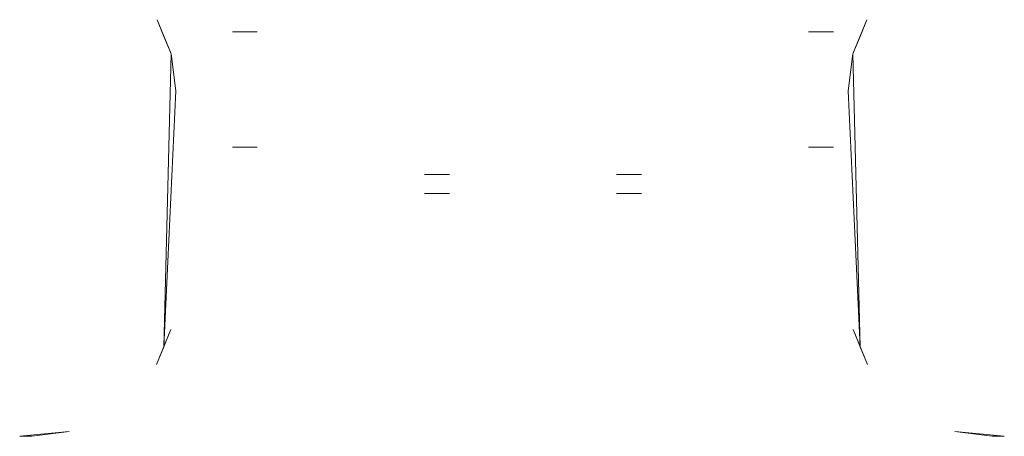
# Model space of a CAD drawing. Header units: centimetres. Extents: x -1.83 to 0.23, y 2.5 to 3.37.
import ezdxf

# ---------------------------------------------------------------- set-up
doc = ezdxf.new("R2010")
doc.units = ezdxf.units.CM
doc.header["$LTSCALE"] = 0.1
doc.layers.add('LUCIDO_1', color=1, linetype='Continuous', lineweight=20, true_color=0xff0000)
doc.layers.add('Nessuna', color=7, linetype='Continuous', lineweight=9)

# ---------------------------------------------------------------- blocks, each defined once
blk = doc.blocks.new('Group')
at = {"layer": 'Nessuna', "color": 6, "linetype": 'Continuous', "lineweight": 9, "transparency": 33554687}
for points in [[(-1.51, 3.2969, 3.5027), (-1.5392, 3.3684, 3.4856), (-1.525, 3.3337, 3.4965)], [(-0.0608, 3.3684, 3.4856), (-0.09, 3.2969, 3.5027), (-0.075, 3.3337, 3.4965)], [(-1.3822, 3.3431, 17.3773), (-1.3304, 3.3431, 17.3773), (-1.3563, 3.3431, 17.3739)], [(-1.3304, 3.3431, 17.5705), (-1.3822, 3.3431, 17.5705), (-1.3563, 3.3431, 17.5739)], [(-1.3822, 3.3431, 16.8773), (-1.3304, 3.3431, 16.8773), (-1.3563, 3.3431, 16.8739)], [(-1.3304, 3.3431, 17.0705), (-1.3822, 3.3431, 17.0705), (-1.3563, 3.3431, 17.0739)], [(-1.3822, 3.3431, 18.3773), (-1.3304, 3.3431, 18.3773), (-1.3563, 3.3431, 18.3739)], [(-1.3304, 3.3431, 18.5705), (-1.3822, 3.3431, 18.5705), (-1.3563, 3.3431, 18.5739)], [(-1.3822, 3.3431, 20.3773), (-1.3304, 3.3431, 20.3773), (-1.3563, 3.3431, 20.3739)], [(-1.3304, 3.3431, 20.5705), (-1.3822, 3.3431, 20.5705), (-1.3563, 3.3431, 20.5739)], [(-1.3822, 3.3431, 16.3773), (-1.3304, 3.3431, 16.3773), (-1.3563, 3.3431, 16.3739)], [(-1.3304, 3.3431, 16.5705), (-1.3822, 3.3431, 16.5705), (-1.3563, 3.3431, 16.5739)], [(-1.3822, 3.3431, 17.8773), (-1.3304, 3.3431, 17.8773), (-1.3563, 3.3431, 17.8739)], [(-1.3304, 3.3431, 18.0705), (-1.3822, 3.3431, 18.0705), (-1.3563, 3.3431, 18.0739)], [(-1.3822, 3.3431, 19.3773), (-1.3304, 3.3431, 19.3773), (-1.3563, 3.3431, 19.3739)], [(-1.3304, 3.3431, 19.5705), (-1.3822, 3.3431, 19.5705), (-1.3563, 3.3431, 19.5739)], [(-1.3822, 3.3431, 18.8773), (-1.3304, 3.3431, 18.8773), (-1.3563, 3.3431, 18.8739)], [(-1.3304, 3.3431, 19.0705), (-1.3822, 3.3431, 19.0705), (-1.3563, 3.3431, 19.0739)], [(-1.3822, 3.3431, 19.8773), (-1.3304, 3.3431, 19.8773), (-1.3563, 3.3431, 19.8739)], [(-1.3304, 3.3431, 20.0705), (-1.3822, 3.3431, 20.0705), (-1.3563, 3.3431, 20.0739)], [(-1.3822, 3.3431, 20.8773), (-1.3304, 3.3431, 20.8773), (-1.3563, 3.3431, 20.8739)], [(-1.3304, 3.3431, 21.0705), (-1.3822, 3.3431, 21.0705), (-1.3563, 3.3431, 21.0739)], [(-0.1822, 3.3431, 17.3773), (-0.1304, 3.3431, 17.3773), (-0.1563, 3.3431, 17.3739)], [(-0.1304, 3.3431, 17.5705), (-0.1822, 3.3431, 17.5705), (-0.1563, 3.3431, 17.5739)], [(-0.1822, 3.3431, 16.8773), (-0.1304, 3.3431, 16.8773), (-0.1563, 3.3431, 16.8739)], [(-0.1304, 3.3431, 17.0705), (-0.1822, 3.3431, 17.0705), (-0.1563, 3.3431, 17.0739)], [(-0.1822, 3.3431, 18.3773), (-0.1304, 3.3431, 18.3773), (-0.1563, 3.3431, 18.3739)], [(-0.1304, 3.3431, 18.5705), (-0.1822, 3.3431, 18.5705), (-0.1563, 3.3431, 18.5739)], [(-0.1822, 3.3431, 20.3773), (-0.1304, 3.3431, 20.3773), (-0.1563, 3.3431, 20.3739)], [(-0.1304, 3.3431, 20.5705), (-0.1822, 3.3431, 20.5705), (-0.1563, 3.3431, 20.5739)], [(-0.1822, 3.3431, 16.3773), (-0.1304, 3.3431, 16.3773), (-0.1563, 3.3431, 16.3739)], [(-0.1304, 3.3431, 16.5705), (-0.1822, 3.3431, 16.5705), (-0.1563, 3.3431, 16.5739)], [(-0.1822, 3.3431, 17.8773), (-0.1304, 3.3431, 17.8773), (-0.1563, 3.3431, 17.8739)], [(-0.1304, 3.3431, 18.0705), (-0.1822, 3.3431, 18.0705), (-0.1563, 3.3431, 18.0739)], [(-0.1822, 3.3431, 19.3773), (-0.1304, 3.3431, 19.3773), (-0.1563, 3.3431, 19.3739)], [(-0.1304, 3.3431, 19.5705), (-0.1822, 3.3431, 19.5705), (-0.1563, 3.3431, 19.5739)], [(-0.1822, 3.3431, 18.8773), (-0.1304, 3.3431, 18.8773), (-0.1563, 3.3431, 18.8739)], [(-0.1304, 3.3431, 19.0705), (-0.1822, 3.3431, 19.0705), (-0.1563, 3.3431, 19.0739)], [(-0.1822, 3.3431, 19.8773), (-0.1304, 3.3431, 19.8773), (-0.1563, 3.3431, 19.8739)], [(-0.1304, 3.3431, 20.0705), (-0.1822, 3.3431, 20.0705), (-0.1563, 3.3431, 20.0739)], [(-0.1822, 3.3431, 20.8773), (-0.1304, 3.3431, 20.8773), (-0.1563, 3.3431, 20.8739)], [(-0.1304, 3.3431, 21.0705), (-0.1822, 3.3431, 21.0705), (-0.1563, 3.3431, 21.0739)], [(-1.525, 2.6867, 0.985), (-1.51, 3.2969, 0.9788), (-1.5, 3.2202, 0.9746)], [(-1.51, 3.2969, 3.5027), (-1.525, 2.6867, 3.4965), (-1.5, 3.2202, 3.5068)], [(-0.075, 2.6867, 3.4965), (-0.09, 3.2969, 3.5027), (-0.1, 3.2202, 3.5068)], [(-0.09, 3.2969, 0.9788), (-0.075, 2.6867, 0.985), (-0.1, 3.2202, 0.9746)], [(-1.3304, 3.1029, 17.3773), (-1.3822, 3.1029, 17.3773), (-1.3563, 3.1029, 17.3739)], [(-1.3822, 3.1029, 17.5705), (-1.3304, 3.1029, 17.5705), (-1.3563, 3.1029, 17.5739)], [(-1.3304, 3.1029, 16.8773), (-1.3822, 3.1029, 16.8773), (-1.3563, 3.1029, 16.8739)], [(-1.3822, 3.1029, 17.0705), (-1.3304, 3.1029, 17.0705), (-1.3563, 3.1029, 17.0739)], [(-1.3304, 3.1029, 18.3773), (-1.3822, 3.1029, 18.3773), (-1.3563, 3.1029, 18.3739)], [(-1.3822, 3.1029, 18.5705), (-1.3304, 3.1029, 18.5705), (-1.3563, 3.1029, 18.5739)], [(-1.3304, 3.1029, 20.3773), (-1.3822, 3.1029, 20.3773), (-1.3563, 3.1029, 20.3739)], [(-1.3822, 3.1029, 20.5705), (-1.3304, 3.1029, 20.5705), (-1.3563, 3.1029, 20.5739)], [(-1.3304, 3.1029, 16.3773), (-1.3822, 3.1029, 16.3773), (-1.3563, 3.1029, 16.3739)], [(-1.3822, 3.1029, 16.5705), (-1.3304, 3.1029, 16.5705), (-1.3563, 3.1029, 16.5739)], [(-1.3304, 3.1029, 17.8773), (-1.3822, 3.1029, 17.8773), (-1.3563, 3.1029, 17.8739)], [(-1.3822, 3.1029, 18.0705), (-1.3304, 3.1029, 18.0705), (-1.3563, 3.1029, 18.0739)], [(-1.3304, 3.1029, 19.3773), (-1.3822, 3.1029, 19.3773), (-1.3563, 3.1029, 19.3739)], [(-1.3822, 3.1029, 19.5705), (-1.3304, 3.1029, 19.5705), (-1.3563, 3.1029, 19.5739)], [(-1.3304, 3.1029, 18.8773), (-1.3822, 3.1029, 18.8773), (-1.3563, 3.1029, 18.8739)], [(-1.3822, 3.1029, 19.0705), (-1.3304, 3.1029, 19.0705), (-1.3563, 3.1029, 19.0739)], [(-1.3304, 3.1029, 19.8773), (-1.3822, 3.1029, 19.8773), (-1.3563, 3.1029, 19.8739)], [(-1.3822, 3.1029, 20.0705), (-1.3304, 3.1029, 20.0705), (-1.3563, 3.1029, 20.0739)], [(-1.3304, 3.1029, 20.8773), (-1.3822, 3.1029, 20.8773), (-1.3563, 3.1029, 20.8739)], [(-1.3822, 3.1029, 21.0705), (-1.3304, 3.1029, 21.0705), (-1.3563, 3.1029, 21.0739)], [(-0.1304, 3.1029, 17.3773), (-0.1822, 3.1029, 17.3773), (-0.1563, 3.1029, 17.3739)], [(-0.1822, 3.1029, 17.5705), (-0.1304, 3.1029, 17.5705), (-0.1563, 3.1029, 17.5739)], [(-0.1304, 3.1029, 16.8773), (-0.1822, 3.1029, 16.8773), (-0.1563, 3.1029, 16.8739)], [(-0.1822, 3.1029, 17.0705), (-0.1304, 3.1029, 17.0705), (-0.1563, 3.1029, 17.0739)], [(-0.1304, 3.1029, 18.3773), (-0.1822, 3.1029, 18.3773), (-0.1563, 3.1029, 18.3739)], [(-0.1822, 3.1029, 18.5705), (-0.1304, 3.1029, 18.5705), (-0.1563, 3.1029, 18.5739)], [(-0.1304, 3.1029, 20.3773), (-0.1822, 3.1029, 20.3773), (-0.1563, 3.1029, 20.3739)], [(-0.1822, 3.1029, 20.5705), (-0.1304, 3.1029, 20.5705), (-0.1563, 3.1029, 20.5739)], [(-0.1304, 3.1029, 16.3773), (-0.1822, 3.1029, 16.3773), (-0.1563, 3.1029, 16.3739)], [(-0.1822, 3.1029, 16.5705), (-0.1304, 3.1029, 16.5705), (-0.1563, 3.1029, 16.5739)], [(-0.1304, 3.1029, 17.8773), (-0.1822, 3.1029, 17.8773), (-0.1563, 3.1029, 17.8739)], [(-0.1822, 3.1029, 18.0705), (-0.1304, 3.1029, 18.0705), (-0.1563, 3.1029, 18.0739)], [(-0.1304, 3.1029, 19.3773), (-0.1822, 3.1029, 19.3773), (-0.1563, 3.1029, 19.3739)], [(-0.1822, 3.1029, 19.5705), (-0.1304, 3.1029, 19.5705), (-0.1563, 3.1029, 19.5739)], [(-0.1304, 3.1029, 18.8773), (-0.1822, 3.1029, 18.8773), (-0.1563, 3.1029, 18.8739)], [(-0.1822, 3.1029, 19.0705), (-0.1304, 3.1029, 19.0705), (-0.1563, 3.1029, 19.0739)], [(-0.1304, 3.1029, 19.8773), (-0.1822, 3.1029, 19.8773), (-0.1563, 3.1029, 19.8739)], [(-0.1822, 3.1029, 20.0705), (-0.1304, 3.1029, 20.0705), (-0.1563, 3.1029, 20.0739)], [(-0.1304, 3.1029, 20.8773), (-0.1822, 3.1029, 20.8773), (-0.1563, 3.1029, 20.8739)], [(-0.1822, 3.1029, 21.0705), (-0.1304, 3.1029, 21.0705), (-0.1563, 3.1029, 21.0739)], [(-0.9822, 3.0454, 17.3773), (-0.9304, 3.0454, 17.3773), (-0.9563, 3.0454, 17.3739)], [(-0.9304, 3.0454, 17.5705), (-0.9822, 3.0454, 17.5705), (-0.9563, 3.0454, 17.5739)], [(-0.9822, 3.0454, 16.8773), (-0.9304, 3.0454, 16.8773), (-0.9563, 3.0454, 16.8739)], [(-0.9304, 3.0454, 17.0705), (-0.9822, 3.0454, 17.0705), (-0.9563, 3.0454, 17.0739)], [(-0.9822, 3.0454, 18.3773), (-0.9304, 3.0454, 18.3773), (-0.9563, 3.0454, 18.3739)], [(-0.9304, 3.0454, 18.5705), (-0.9822, 3.0454, 18.5705), (-0.9563, 3.0454, 18.5739)], [(-0.9822, 3.0454, 20.3773), (-0.9304, 3.0454, 20.3773), (-0.9563, 3.0454, 20.3739)], [(-0.9304, 3.0454, 20.5705), (-0.9822, 3.0454, 20.5705), (-0.9563, 3.0454, 20.5739)], [(-0.9822, 3.0454, 16.3773), (-0.9304, 3.0454, 16.3773), (-0.9563, 3.0454, 16.3739)], [(-0.9304, 3.0454, 16.5705), (-0.9822, 3.0454, 16.5705), (-0.9563, 3.0454, 16.5739)], [(-0.9822, 3.0454, 17.8773), (-0.9304, 3.0454, 17.8773), (-0.9563, 3.0454, 17.8739)], [(-0.9304, 3.0454, 18.0705), (-0.9822, 3.0454, 18.0705), (-0.9563, 3.0454, 18.0739)], [(-0.9822, 3.0454, 19.3773), (-0.9304, 3.0454, 19.3773), (-0.9563, 3.0454, 19.3739)], [(-0.9304, 3.0454, 19.5705), (-0.9822, 3.0454, 19.5705), (-0.9563, 3.0454, 19.5739)], [(-0.9822, 3.0454, 18.8773), (-0.9304, 3.0454, 18.8773), (-0.9563, 3.0454, 18.8739)], [(-0.9304, 3.0454, 19.0705), (-0.9822, 3.0454, 19.0705), (-0.9563, 3.0454, 19.0739)], [(-0.9822, 3.0454, 19.8773), (-0.9304, 3.0454, 19.8773), (-0.9563, 3.0454, 19.8739)], [(-0.9304, 3.0454, 20.0705), (-0.9822, 3.0454, 20.0705), (-0.9563, 3.0454, 20.0739)], [(-0.9822, 3.0454, 20.8773), (-0.9304, 3.0454, 20.8773), (-0.9563, 3.0454, 20.8739)], [(-0.9304, 3.0454, 21.0705), (-0.9822, 3.0454, 21.0705), (-0.9563, 3.0454, 21.0739)], [(-0.5822, 3.0454, 17.3773), (-0.5304, 3.0454, 17.3773), (-0.5563, 3.0454, 17.3739)], [(-0.5304, 3.0454, 17.5705), (-0.5822, 3.0454, 17.5705), (-0.5563, 3.0454, 17.5739)], [(-0.5822, 3.0454, 16.8773), (-0.5304, 3.0454, 16.8773), (-0.5563, 3.0454, 16.8739)], [(-0.5304, 3.0454, 17.0705), (-0.5822, 3.0454, 17.0705), (-0.5563, 3.0454, 17.0739)], [(-0.5822, 3.0454, 18.3773), (-0.5304, 3.0454, 18.3773), (-0.5563, 3.0454, 18.3739)], [(-0.5304, 3.0454, 18.5705), (-0.5822, 3.0454, 18.5705), (-0.5563, 3.0454, 18.5739)], [(-0.5822, 3.0454, 20.3773), (-0.5304, 3.0454, 20.3773), (-0.5563, 3.0454, 20.3739)], [(-0.5304, 3.0454, 20.5705), (-0.5822, 3.0454, 20.5705), (-0.5563, 3.0454, 20.5739)], [(-0.5822, 3.0454, 16.3773), (-0.5304, 3.0454, 16.3773), (-0.5563, 3.0454, 16.3739)], [(-0.5304, 3.0454, 16.5705), (-0.5822, 3.0454, 16.5705), (-0.5563, 3.0454, 16.5739)], [(-0.5822, 3.0454, 17.8773), (-0.5304, 3.0454, 17.8773), (-0.5563, 3.0454, 17.8739)], [(-0.5304, 3.0454, 18.0705), (-0.5822, 3.0454, 18.0705), (-0.5563, 3.0454, 18.0739)], [(-0.5822, 3.0454, 19.3773), (-0.5304, 3.0454, 19.3773), (-0.5563, 3.0454, 19.3739)], [(-0.5304, 3.0454, 19.5705), (-0.5822, 3.0454, 19.5705), (-0.5563, 3.0454, 19.5739)], [(-0.5822, 3.0454, 18.8773), (-0.5304, 3.0454, 18.8773), (-0.5563, 3.0454, 18.8739)], [(-0.5304, 3.0454, 19.0705), (-0.5822, 3.0454, 19.0705), (-0.5563, 3.0454, 19.0739)], [(-0.5822, 3.0454, 19.8773), (-0.5304, 3.0454, 19.8773), (-0.5563, 3.0454, 19.8739)], [(-0.5304, 3.0454, 20.0705), (-0.5822, 3.0454, 20.0705), (-0.5563, 3.0454, 20.0739)], [(-0.5822, 3.0454, 20.8773), (-0.5304, 3.0454, 20.8773), (-0.5563, 3.0454, 20.8739)], [(-0.5304, 3.0454, 21.0705), (-0.5822, 3.0454, 21.0705), (-0.5563, 3.0454, 21.0739)], [(-0.9304, 3.0062, 17.3773), (-0.9822, 3.0062, 17.3773), (-0.9563, 3.0062, 17.3739)], [(-0.9822, 3.0062, 17.5705), (-0.9304, 3.0062, 17.5705), (-0.9563, 3.0062, 17.5739)], [(-0.9304, 3.0062, 16.8773), (-0.9822, 3.0062, 16.8773), (-0.9563, 3.0062, 16.8739)], [(-0.9822, 3.0062, 17.0705), (-0.9304, 3.0062, 17.0705), (-0.9563, 3.0062, 17.0739)], [(-0.9304, 3.0062, 18.3773), (-0.9822, 3.0062, 18.3773), (-0.9563, 3.0062, 18.3739)], [(-0.9822, 3.0062, 18.5705), (-0.9304, 3.0062, 18.5705), (-0.9563, 3.0062, 18.5739)], [(-0.9304, 3.0062, 20.3773), (-0.9822, 3.0062, 20.3773), (-0.9563, 3.0062, 20.3739)], [(-0.9822, 3.0062, 20.5705), (-0.9304, 3.0062, 20.5705), (-0.9563, 3.0062, 20.5739)], [(-0.9304, 3.0062, 16.3773), (-0.9822, 3.0062, 16.3773), (-0.9563, 3.0062, 16.3739)], [(-0.9822, 3.0062, 16.5705), (-0.9304, 3.0062, 16.5705), (-0.9563, 3.0062, 16.5739)], [(-0.9304, 3.0062, 17.8773), (-0.9822, 3.0062, 17.8773), (-0.9563, 3.0062, 17.8739)], [(-0.9822, 3.0062, 18.0705), (-0.9304, 3.0062, 18.0705), (-0.9563, 3.0062, 18.0739)], [(-0.9304, 3.0062, 19.3773), (-0.9822, 3.0062, 19.3773), (-0.9563, 3.0062, 19.3739)], [(-0.9822, 3.0062, 19.5705), (-0.9304, 3.0062, 19.5705), (-0.9563, 3.0062, 19.5739)], [(-0.9304, 3.0062, 18.8773), (-0.9822, 3.0062, 18.8773), (-0.9563, 3.0062, 18.8739)], [(-0.9822, 3.0062, 19.0705), (-0.9304, 3.0062, 19.0705), (-0.9563, 3.0062, 19.0739)], [(-0.9304, 3.0062, 19.8773), (-0.9822, 3.0062, 19.8773), (-0.9563, 3.0062, 19.8739)], [(-0.9822, 3.0062, 20.0705), (-0.9304, 3.0062, 20.0705), (-0.9563, 3.0062, 20.0739)], [(-0.9304, 3.0062, 20.8773), (-0.9822, 3.0062, 20.8773), (-0.9563, 3.0062, 20.8739)], [(-0.9822, 3.0062, 21.0705), (-0.9304, 3.0062, 21.0705), (-0.9563, 3.0062, 21.0739)], [(-0.5304, 3.0062, 17.3773), (-0.5822, 3.0062, 17.3773), (-0.5563, 3.0062, 17.3739)], [(-0.5822, 3.0062, 17.5705), (-0.5304, 3.0062, 17.5705), (-0.5563, 3.0062, 17.5739)], [(-0.5304, 3.0062, 16.8773), (-0.5822, 3.0062, 16.8773), (-0.5563, 3.0062, 16.8739)], [(-0.5822, 3.0062, 17.0705), (-0.5304, 3.0062, 17.0705), (-0.5563, 3.0062, 17.0739)], [(-0.5304, 3.0062, 18.3773), (-0.5822, 3.0062, 18.3773), (-0.5563, 3.0062, 18.3739)], [(-0.5822, 3.0062, 18.5705), (-0.5304, 3.0062, 18.5705), (-0.5563, 3.0062, 18.5739)], [(-0.5304, 3.0062, 20.3773), (-0.5822, 3.0062, 20.3773), (-0.5563, 3.0062, 20.3739)], [(-0.5822, 3.0062, 20.5705), (-0.5304, 3.0062, 20.5705), (-0.5563, 3.0062, 20.5739)], [(-0.5304, 3.0062, 16.3773), (-0.5822, 3.0062, 16.3773), (-0.5563, 3.0062, 16.3739)], [(-0.5822, 3.0062, 16.5705), (-0.5304, 3.0062, 16.5705), (-0.5563, 3.0062, 16.5739)], [(-0.5304, 3.0062, 17.8773), (-0.5822, 3.0062, 17.8773), (-0.5563, 3.0062, 17.8739)], [(-0.5822, 3.0062, 18.0705), (-0.5304, 3.0062, 18.0705), (-0.5563, 3.0062, 18.0739)], [(-0.5304, 3.0062, 19.3773), (-0.5822, 3.0062, 19.3773), (-0.5563, 3.0062, 19.3739)], [(-0.5822, 3.0062, 19.5705), (-0.5304, 3.0062, 19.5705), (-0.5563, 3.0062, 19.5739)], [(-0.5304, 3.0062, 18.8773), (-0.5822, 3.0062, 18.8773), (-0.5563, 3.0062, 18.8739)], [(-0.5822, 3.0062, 19.0705), (-0.5304, 3.0062, 19.0705), (-0.5563, 3.0062, 19.0739)], [(-0.5304, 3.0062, 19.8773), (-0.5822, 3.0062, 19.8773), (-0.5563, 3.0062, 19.8739)], [(-0.5822, 3.0062, 20.0705), (-0.5304, 3.0062, 20.0705), (-0.5563, 3.0062, 20.0739)], [(-0.5304, 3.0062, 20.8773), (-0.5822, 3.0062, 20.8773), (-0.5563, 3.0062, 20.8739)], [(-0.5822, 3.0062, 21.0705), (-0.5304, 3.0062, 21.0705), (-0.5563, 3.0062, 21.0739)], [(-1.5402, 2.65, 3.4848), (-1.5102, 2.7224, 3.5026), (-1.525, 2.6867, 3.4965)], [(-0.0898, 2.7224, 3.5026), (-0.0598, 2.65, 3.4848), (-0.075, 2.6867, 3.4965)], [(-1.8253, 2.5, 1.2154), (-1.7224, 2.5102, 1.1364), (-1.8, 2.5, 1.196)], [(-1.7224, 2.5102, 3.345), (-1.8253, 2.5, 3.266), (-1.8, 2.5, 3.2855)], [(0.2253, 2.5, 3.266), (0.1224, 2.5102, 3.345), (0.2, 2.5, 3.2855)], [(0.1224, 2.5102, 1.1364), (0.2253, 2.5, 1.2154), (0.2, 2.5, 1.196)]]:
    blk.add_3dface(points, dxfattribs=at)
blk = doc.blocks.new('Group-2')
at = {"layer": 'Nessuna', "color": 6, "transparency": 33554687}
blk.add_blockref('Group', (0, 0), dxfattribs=at)

msp = doc.modelspace()

# ---------------------------------------------------------------- block references
at = {"layer": 'LUCIDO_1', "color": 6, "true_color": 0xff00ff, "transparency": 33554687}
msp.add_blockref('Group-2', (0, 0), dxfattribs=at)

doc.saveas('drawing.dxf')
